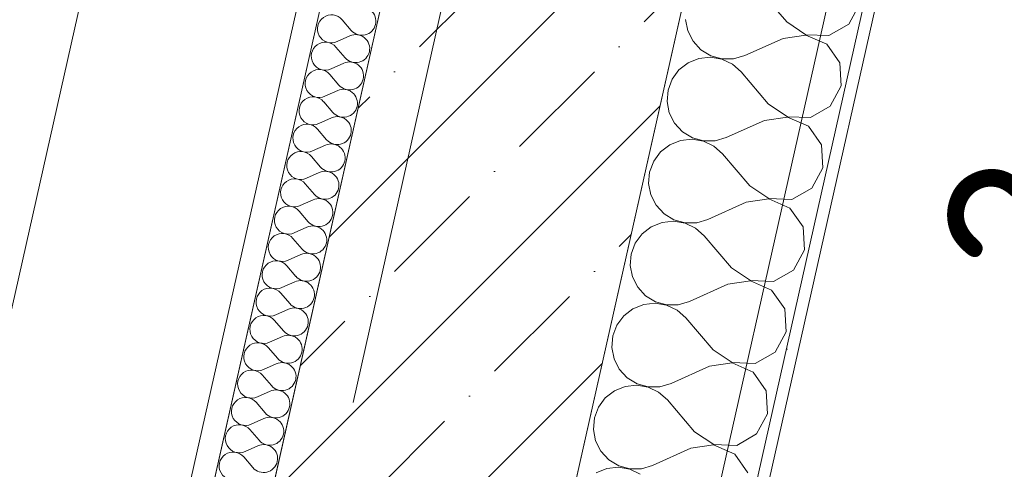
# Model space of a CAD drawing. Header units: millimetres. Extents: x -7218036 to -6936053, y 6003644 to 6210136.
# Tile 35 of 65: x -7185977 to -7185140, y 6137439 to 6137822. Entities that reach past the tile are written whole.
import ezdxf
from ezdxf.enums import TextEntityAlignment as Align

# ---------------------------------------------------------------- set-up
doc = ezdxf.new("R2010")
doc.units = ezdxf.units.MM
doc.header["$MEASUREMENT"] = 0
doc.linetypes.add('Штрихпунктирная', pattern=[670.277762, 352.777767, -176.388884, 0, -141.111112])
for name, color, linetype in [('S - автостоянка.АР', 7, 'Continuous'), ('S - МОП.АР', 7, 'Continuous'), ('АР-Стены_внешние_.АР', 7, 'Continuous'), ('АР-Стены_Перегородки_100_.АР', 7, 'Continuous'), ('АР-Чертеж-Оси_Осевые размеры.АР', 7, 'Continuous'), ('АР-Чертеж-Размеры.АР', 7, 'Continuous')]:
    doc.layers.add(name, color=color, linetype=linetype)
for name, color, linetype, lineweight in [('АР-рампа.АР_Ном._пера__1', 7, 'Continuous', 0), ('АР-Стены_внешние_.АР_Ном._пера__1', 7, 'Continuous', 0), ('АР-Стены_Перегородки_100_.АР_Ном._пера__1', 7, 'Continuous', 5), ('АР-Чертеж-Оси_Осевые размеры.АР_Ном._пера__120', 7, 'Continuous', 0), ('АР-Чертеж-Размеры.АР_Ном._пера__1', 7, 'Continuous', 0)]:
    doc.layers.add(name, color=color, linetype=linetype, lineweight=lineweight)
doc.styles.add('РЎР“Р•РќР•Р\xa0РР\xa0_РЎРўРР›Р¬_1', font='GOST_Common.ttf')
doc.styles.add('РЎР“Р•РќР•Р\xa0РР\xa0_РЎРўРР›Р¬_3', font='GOTHIC.TTF')
doc.dimstyles.new('СГЕНЕРИР_СТИЛЬ__8', dxfattribs={"dimtxt": 150, "dimasz": 190, "dimexe": 0.18, "dimexo": 2000, "dimgap": 0, "dimtad": 1, "dimdec": 0, "dimzin": 0, "dimdsep": 46, "dimtxsty": 'РЎР“Р•РќР•Р\xa0РР\xa0_РЎРўРР›Р¬_1', "dimblk": 'ARROWHEAD_6', "dimblk1": 'ARROWHEAD_6', "dimblk2": 'ARROWHEAD_6', "dimcen": 0.09, "dimclrd": 7, "dimclre": 7, "dimclrt": 7, "dimazin": 0, "dimtfac": 1, "dimtdec": 4, "dimtmove": 0, "dimatfit": 3, "dimfxl": 0, "dimtolj": 1, "dimtzin": 0, "dimarcsym": 0})

# ---------------------------------------------------------------- blocks, each defined once
blk = doc.blocks.new('*X298', base_point=(-6566190.34, 6562677.79))
at = {"layer": 'АР-Стены_Перегородки_100_.АР_Ном._пера__1', "color": 7, "linetype": 'Continuous', "lineweight": 0}
for p, q in [((-7185325.08, 6137819.75), (-7185348.26, 6137846.91)), ((-7185272.38, 6137817.95), (-7185263.06, 6137835.1)), ((-7185411.09, 6137821.74), (-7185409.19, 6137812.07)), ((-7185325.08, 6137819.75), (-7185308.83, 6137808.92)), ((-7185289.33, 6137808.26), (-7185272.38, 6137817.95)), ((-7185409.19, 6137812.07), (-7185404.71, 6137803.29)), ((-7185308.9, 6137808.64), (-7185328.21, 6137805.81)), ((-7185290.98, 6137800.9), (-7185308.9, 6137808.64)), ((-7185308.83, 6137808.92), (-7185289.33, 6137808.26)), ((-7185404.71, 6137803.29), (-7185398.01, 6137796.07)), ((-7185328.21, 6137805.81), (-7185360.78, 6137791.16)), ((-7185279.81, 6137784.9), (-7185290.98, 6137800.9)), ((-7185398.01, 6137796.07), (-7185389.59, 6137790.95)), ((-7185408.81, 6137785.04), (-7185416.61, 6137779.02)), ((-7185399.67, 6137788.71), (-7185408.81, 6137785.04)), ((-7185389.87, 6137789.73), (-7185399.67, 6137788.71)), ((-7185380.16, 6137788.04), (-7185389.87, 6137789.73)), ((-7185389.59, 6137790.95), (-7185380.09, 6137788.32)), ((-7185371.28, 6137783.76), (-7185380.16, 6137788.04)), ((-7185380.09, 6137788.32), (-7185370.24, 6137788.4)), ((-7185363.91, 6137777.22), (-7185371.28, 6137783.76)), ((-7185370.24, 6137788.4), (-7185360.78, 6137791.16)), ((-7185278.72, 6137765.41), (-7185279.81, 6137784.9)), ((-7185416.61, 6137779.02), (-7185422.46, 6137771.09)), ((-7185340.73, 6137750.05), (-7185363.91, 6137777.22)), ((-7185422.46, 6137771.09), (-7185425.93, 6137761.87)), ((-7185425.93, 6137761.87), (-7185426.74, 6137752.05)), ((-7185288.04, 6137748.26), (-7185278.72, 6137765.41)), ((-7185426.74, 6137752.05), (-7185424.84, 6137742.38)), ((-7185340.73, 6137750.05), (-7185324.49, 6137739.23)), ((-7185424.84, 6137742.38), (-7185420.37, 6137733.6)), ((-7185304.98, 6137738.57), (-7185288.04, 6137748.26)), ((-7185420.37, 6137733.6), (-7185413.67, 6137726.37)), ((-7185343.86, 6137736.11), (-7185376.44, 6137721.47)), ((-7185324.55, 6137738.95), (-7185343.86, 6137736.11)), ((-7185306.63, 6137731.21), (-7185324.55, 6137738.95)), ((-7185324.49, 6137739.23), (-7185304.98, 6137738.57)), ((-7185413.67, 6137726.37), (-7185405.25, 6137721.25)), ((-7185295.46, 6137715.2), (-7185306.63, 6137731.21)), ((-7185415.32, 6137719.02), (-7185424.47, 6137715.35)), ((-7185405.52, 6137720.04), (-7185415.32, 6137719.02)), ((-7185395.81, 6137718.35), (-7185405.52, 6137720.04)), ((-7185405.25, 6137721.25), (-7185395.75, 6137718.63)), ((-7185386.93, 6137714.07), (-7185395.81, 6137718.35)), ((-7185395.75, 6137718.63), (-7185385.89, 6137718.71)), ((-7185385.89, 6137718.71), (-7185376.44, 6137721.47)), ((-7185432.26, 6137709.33), (-7185438.12, 6137701.4)), ((-7185424.47, 6137715.35), (-7185432.26, 6137709.33)), ((-7185379.57, 6137707.53), (-7185386.93, 6137714.07)), ((-7185294.37, 6137695.72), (-7185295.46, 6137715.2)), ((-7185438.12, 6137701.4), (-7185441.58, 6137692.17)), ((-7185356.38, 6137680.36), (-7185379.57, 6137707.53)), ((-7185441.58, 6137692.17), (-7185442.39, 6137682.35)), ((-7185303.69, 6137678.56), (-7185294.37, 6137695.72)), ((-7185442.39, 6137682.35), (-7185440.49, 6137672.69)), ((-7185356.38, 6137680.36), (-7185340.14, 6137669.54)), ((-7185320.63, 6137668.87), (-7185303.69, 6137678.56)), ((-7185440.49, 6137672.69), (-7185436.02, 6137663.91)), ((-7185359.52, 6137666.42), (-7185392.09, 6137651.78)), ((-7185340.2, 6137669.26), (-7185359.52, 6137666.42)), ((-7185322.29, 6137661.52), (-7185340.2, 6137669.26)), ((-7185340.14, 6137669.54), (-7185320.63, 6137668.87)), ((-7185436.02, 6137663.91), (-7185429.32, 6137656.68)), ((-7185311.11, 6137645.51), (-7185322.29, 6137661.52)), ((-7185430.97, 6137649.32), (-7185440.12, 6137645.66)), ((-7185421.17, 6137650.35), (-7185430.97, 6137649.32)), ((-7185429.32, 6137656.68), (-7185420.9, 6137651.56)), ((-7185411.46, 6137648.66), (-7185421.17, 6137650.35)), ((-7185420.9, 6137651.56), (-7185411.4, 6137648.94)), ((-7185401.55, 6137649.01), (-7185392.09, 6137651.78)), ((-7185440.12, 6137645.66), (-7185447.91, 6137639.63)), ((-7185402.59, 6137644.38), (-7185411.46, 6137648.66)), ((-7185411.4, 6137648.94), (-7185401.55, 6137649.01)), ((-7185395.22, 6137637.84), (-7185402.59, 6137644.38)), ((-7185310.02, 6137626.02), (-7185311.11, 6137645.51)), ((-7185447.91, 6137639.63), (-7185453.77, 6137631.71)), ((-7185372.04, 6137610.67), (-7185395.22, 6137637.84)), ((-7185453.77, 6137631.71), (-7185457.23, 6137622.48)), ((-7185319.34, 6137608.87), (-7185310.02, 6137626.02)), ((-7185457.23, 6137622.48), (-7185458.05, 6137612.66)), ((-7185458.05, 6137612.66), (-7185456.14, 6137602.99)), ((-7185372.04, 6137610.67), (-7185355.79, 6137599.85)), ((-7185336.29, 6137599.18), (-7185319.34, 6137608.87)), ((-7185456.14, 6137602.99), (-7185451.67, 6137594.21)), ((-7185355.86, 6137599.56), (-7185375.17, 6137596.73)), ((-7185337.94, 6137591.82), (-7185355.86, 6137599.56)), ((-7185355.79, 6137599.85), (-7185336.29, 6137599.18)), ((-7185451.67, 6137594.21), (-7185444.97, 6137586.99)), ((-7185375.17, 6137596.73), (-7185407.74, 6137582.08)), ((-7185326.76, 6137575.82), (-7185337.94, 6137591.82)), ((-7185444.97, 6137586.99), (-7185436.55, 6137581.87)), ((-7185455.77, 6137575.97), (-7185463.57, 6137569.94)), ((-7185446.62, 6137579.63), (-7185455.77, 6137575.97)), ((-7185436.82, 6137580.66), (-7185446.62, 6137579.63)), ((-7185427.12, 6137578.97), (-7185436.82, 6137580.66)), ((-7185436.55, 6137581.87), (-7185427.05, 6137579.25)), ((-7185418.24, 6137574.69), (-7185427.12, 6137578.97)), ((-7185427.05, 6137579.25), (-7185417.2, 6137579.32)), ((-7185410.87, 6137568.14), (-7185418.24, 6137574.69)), ((-7185417.2, 6137579.32), (-7185407.74, 6137582.08)), ((-7185325.68, 6137556.33), (-7185326.76, 6137575.82)), ((-7185463.57, 6137569.94), (-7185469.42, 6137562.01)), ((-7185387.69, 6137540.98), (-7185410.87, 6137568.14)), ((-7185469.42, 6137562.01), (-7185472.89, 6137552.79)), ((-7185472.89, 6137552.79), (-7185473.7, 6137542.97)), ((-7185334.99, 6137539.18), (-7185325.68, 6137556.33)), ((-7185473.7, 6137542.97), (-7185471.8, 6137533.3)), ((-7185387.69, 6137540.98), (-7185371.45, 6137530.15)), ((-7185471.8, 6137533.3), (-7185467.33, 6137524.52)), ((-7185351.94, 6137529.49), (-7185334.99, 6137539.18)), ((-7185467.33, 6137524.52), (-7185460.62, 6137517.3)), ((-7185390.82, 6137527.04), (-7185423.39, 6137512.39)), ((-7185371.51, 6137529.87), (-7185390.82, 6137527.04)), ((-7185353.59, 6137522.13), (-7185371.51, 6137529.87)), ((-7185371.45, 6137530.15), (-7185351.94, 6137529.49)), ((-7185460.62, 6137517.3), (-7185452.2, 6137512.18)), ((-7185342.42, 6137506.13), (-7185353.59, 6137522.13)), ((-7185462.28, 6137509.94), (-7185471.42, 6137506.27)), ((-7185452.48, 6137510.96), (-7185462.28, 6137509.94)), ((-7185442.77, 6137509.27), (-7185452.48, 6137510.96)), ((-7185452.2, 6137512.18), (-7185442.71, 6137509.55)), ((-7185433.89, 6137504.99), (-7185442.77, 6137509.27)), ((-7185442.71, 6137509.55), (-7185432.85, 6137509.63)), ((-7185432.85, 6137509.63), (-7185423.39, 6137512.39)), ((-7185479.22, 6137500.25), (-7185485.07, 6137492.32)), ((-7185471.42, 6137506.27), (-7185479.22, 6137500.25)), ((-7185426.52, 6137498.45), (-7185433.89, 6137504.99)), ((-7185341.33, 6137486.64), (-7185342.42, 6137506.13)), ((-7185485.07, 6137492.32), (-7185488.54, 6137483.1)), ((-7185403.34, 6137471.28), (-7185426.52, 6137498.45)), ((-7185488.54, 6137483.1), (-7185489.35, 6137473.28)), ((-7185350.65, 6137469.49), (-7185341.33, 6137486.64)), ((-7185489.35, 6137473.28), (-7185487.45, 6137463.61)), ((-7185403.34, 6137471.28), (-7185387.1, 6137460.46)), ((-7185367.59, 6137459.8), (-7185350.65, 6137469.49)), ((-7185487.45, 6137463.61), (-7185482.98, 6137454.83)), ((-7185406.47, 6137457.34), (-7185439.05, 6137442.7)), ((-7185387.16, 6137460.18), (-7185406.47, 6137457.34)), ((-7185369.24, 6137452.44), (-7185387.16, 6137460.18)), ((-7185387.1, 6137460.46), (-7185367.59, 6137459.8)), ((-7185482.98, 6137454.83), (-7185476.28, 6137447.6)), ((-7185358.07, 6137436.43), (-7185369.24, 6137452.44)), ((-7185477.93, 6137440.25), (-7185487.08, 6137436.58)), ((-7185468.13, 6137441.27), (-7185477.93, 6137440.25)), ((-7185476.28, 6137447.6), (-7185467.86, 6137442.49)), ((-7185458.42, 6137439.58), (-7185468.13, 6137441.27)), ((-7185467.86, 6137442.49), (-7185458.36, 6137439.86)), ((-7185448.5, 6137439.94), (-7185439.05, 6137442.7)), ((-7185449.55, 6137435.3), (-7185458.42, 6137439.58)), ((-7185458.36, 6137439.86), (-7185448.5, 6137439.94))]:
    blk.add_line(p, q, dxfattribs=at)
blk = doc.blocks.new('Стена_133_2', base_point=(-7185520.27, 6136993.05))
at = {"layer": 'АР-Стены_Перегородки_100_.АР', "linetype": 'Continuous', "lineweight": 0, "true_color": 0x000000}
h = blk.add_hatch(dxfattribs=at)
h.set_pattern_fill('Штукатурка__Гипс_01_0002', color=18, style=0, pattern_type=2)
h.set_pattern_definition([(45, (-6566190.34, 6563027.8), (-111.369318, 111.369318), [0, -105, 0, -157.5]), (110, (-6565840.34, 6563027.8), (148.001588, 53.868173), [0, -77, 0, -133])])
h.paths.add_polyline_path([(-7185431.26, 6137024.31), (-7184971.06, 6139073.3), (-7184980.82, 6139075.5), (-7185441.01, 6137026.5)])
at = {"layer": 'АР-Стены_Перегородки_100_.АР_Ном._пера__1', "color": 7, "linetype": 'Continuous', "lineweight": 0}
blk.add_line((-7185441.01, 6137026.5), (-7184980.82, 6139075.5), dxfattribs=at)
at = {"layer": 'АР-Стены_Перегородки_100_.АР_Ном._пера__1', "color": 7, "linetype": 'Continuous', "lineweight": 0, "flags": 128}
for points in [[(-7185127.17, 6139108.37), (-7185609.28, 6136961.8)], [(-7185431.26, 6137024.31), (-7184971.06, 6139073.3)]]:
    blk.add_lwpolyline(points, dxfattribs=at)
at = {"layer": 'АР-Стены_Перегородки_100_.АР', "color": 7, "lineweight": 0}
blk.add_blockref('*X298', (-6566190.34, 6562677.79), dxfattribs=at)
blk = doc.blocks.new('*X541', base_point=(-6566190.34, 6562677.79))
at = {"layer": 'АР-Стены_Перегородки_100_.АР_Ном._пера__1', "color": 7, "linetype": 'Continuous', "lineweight": 0}
for p, q in [((-7185702.9, 6137821.63), (-7185695.17, 6137812.58)), ((-7185707.07, 6137803.05), (-7185696.21, 6137807.93)), ((-7185708.11, 6137798.4), (-7185700.39, 6137789.35)), ((-7185712.29, 6137779.82), (-7185701.43, 6137784.7)), ((-7185713.33, 6137775.17), (-7185705.6, 6137766.11)), ((-7185717.51, 6137756.59), (-7185706.65, 6137761.47)), ((-7185718.55, 6137751.94), (-7185710.82, 6137742.88)), ((-7185722.72, 6137733.36), (-7185711.87, 6137738.24)), ((-7185723.77, 6137728.71), (-7185716.04, 6137719.65)), ((-7185727.94, 6137710.12), (-7185717.08, 6137715.01)), ((-7185728.98, 6137705.48), (-7185721.26, 6137696.42)), ((-7185733.16, 6137686.89), (-7185722.3, 6137691.78)), ((-7185734.2, 6137682.25), (-7185726.48, 6137673.19)), ((-7185738.38, 6137663.66), (-7185727.52, 6137668.55)), ((-7185739.42, 6137659.02), (-7185731.69, 6137649.96)), ((-7185743.59, 6137640.43), (-7185732.74, 6137645.31)), ((-7185744.64, 6137635.79), (-7185736.91, 6137626.73)), ((-7185748.81, 6137617.2), (-7185737.95, 6137622.08)), ((-7185749.85, 6137612.56), (-7185742.13, 6137603.5)), ((-7185754.03, 6137593.97), (-7185743.17, 6137598.85)), ((-7185755.07, 6137589.32), (-7185747.35, 6137580.27)), ((-7185759.25, 6137570.74), (-7185748.39, 6137575.62)), ((-7185760.29, 6137566.09), (-7185752.56, 6137557.04)), ((-7185764.46, 6137547.51), (-7185753.61, 6137552.39)), ((-7185765.51, 6137542.86), (-7185757.78, 6137533.81)), ((-7185769.68, 6137524.28), (-7185758.82, 6137529.16)), ((-7185770.73, 6137519.63), (-7185763, 6137510.58)), ((-7185774.9, 6137501.05), (-7185764.04, 6137505.93)), ((-7185775.94, 6137496.4), (-7185768.22, 6137487.35)), ((-7185780.12, 6137477.82), (-7185769.26, 6137482.7)), ((-7185781.16, 6137473.17), (-7185773.43, 6137464.11)), ((-7185785.33, 6137454.59), (-7185774.48, 6137459.47)), ((-7185786.38, 6137449.94), (-7185778.65, 6137440.88))]:
    blk.add_line(p, q, dxfattribs=at)
for centre, start, end in [((-7185711.95, 6137813.91), 40.47172, 294.21151), ((-7185686.11, 6137820.3), 347.34161, 114.21151), ((-7185686.11, 6137820.3), 220.47172, 347.34161), ((-7185691.33, 6137797.07), 347.34161, 114.21151), ((-7185717.17, 6137790.67), 40.47172, 294.21151), ((-7185691.33, 6137797.07), 220.47172, 347.34161), ((-7185696.55, 6137773.84), 347.34161, 114.21151), ((-7185722.39, 6137767.44), 40.47172, 294.21151), ((-7185696.55, 6137773.84), 220.47172, 347.34161), ((-7185701.77, 6137750.61), 347.34161, 114.21151), ((-7185727.61, 6137744.21), 40.47172, 294.21151), ((-7185701.77, 6137750.61), 220.47172, 347.34161), ((-7185706.98, 6137727.38), 347.34161, 114.21151), ((-7185732.82, 6137720.98), 40.47172, 294.21151), ((-7185706.98, 6137727.38), 220.47172, 347.34161), ((-7185738.04, 6137697.75), 40.47172, 294.21151), ((-7185712.2, 6137704.15), 347.34161, 114.21151), ((-7185712.2, 6137704.15), 220.47172, 347.34161), ((-7185717.42, 6137680.92), 347.34161, 114.21151), ((-7185743.26, 6137674.52), 40.47172, 294.21151), ((-7185717.42, 6137680.92), 220.47172, 347.34161), ((-7185722.64, 6137657.69), 347.34161, 114.21151), ((-7185748.48, 6137651.29), 40.47172, 294.21151), ((-7185722.64, 6137657.69), 220.47172, 347.34161), ((-7185727.85, 6137634.46), 347.34161, 114.21151), ((-7185753.69, 6137628.06), 40.47172, 294.21151), ((-7185727.85, 6137634.46), 220.47172, 347.34161), ((-7185758.91, 6137604.83), 40.47172, 294.21151), ((-7185733.07, 6137611.23), 347.34161, 114.21151), ((-7185733.07, 6137611.23), 220.47172, 347.34161), ((-7185738.29, 6137588), 347.34161, 114.21151), ((-7185764.13, 6137581.6), 40.47172, 294.21151), ((-7185738.29, 6137588), 220.47172, 347.34161), ((-7185743.51, 6137564.76), 347.34161, 114.21151), ((-7185769.35, 6137558.37), 40.47172, 294.21151), ((-7185743.51, 6137564.76), 220.47172, 347.34161), ((-7185748.72, 6137541.53), 347.34161, 114.21151), ((-7185774.56, 6137535.14), 40.47172, 294.21151), ((-7185748.72, 6137541.53), 220.47172, 347.34161), ((-7185779.78, 6137511.91), 40.47172, 294.21151), ((-7185753.94, 6137518.3), 347.34161, 114.21151), ((-7185753.94, 6137518.3), 220.47172, 347.34161), ((-7185785, 6137488.67), 40.47172, 294.21151), ((-7185759.16, 6137495.07), 347.34161, 114.21151), ((-7185759.16, 6137495.07), 220.47172, 347.34161), ((-7185764.38, 6137471.84), 347.34161, 114.21151), ((-7185790.22, 6137465.44), 40.47172, 294.21151), ((-7185764.38, 6137471.84), 220.47172, 347.34161), ((-7185769.59, 6137448.61), 347.34161, 114.21151), ((-7185795.43, 6137442.21), 40.47172, 294.21151), ((-7185769.59, 6137448.61), 220.47172, 347.34161)]:
    blk.add_arc(centre, 11.9, start, end, dxfattribs=at)
blk = doc.blocks.new('Стена_307_2', base_point=(-7185857.75, 6136996.33))
at = {"layer": 'АР-Стены_Перегородки_100_.АР_Ном._пера__1', "color": 7, "linetype": 'Continuous', "lineweight": 0, "flags": 128}
for points in [[(-7182569.04, 6151867.27), (-7185906.54, 6137007.29)], [(-7185857.75, 6136996.33), (-7182533.4, 6151797.77)]]:
    blk.add_lwpolyline(points, dxfattribs=at)
at = {"layer": 'АР-Стены_Перегородки_100_.АР', "color": 7, "lineweight": 0}
blk.add_blockref('*X541', (-6566190.34, 6562677.79), dxfattribs=at)
blk = doc.blocks.new('Стандартный Маркер Сетки[20]_2', base_point=(-7182312.13, 6152552))
at = {"layer": 'АР-Чертеж-Оси_Осевые размеры.АР_Ном._пера__120', "color": 7, "linetype": 'Штрихпунктирная', "lineweight": 0}
blk.add_line((-7182531.27, 6151576.31), (-7187093.77, 6131261.91), dxfattribs=at)
at = {"layer": 'АР-Чертеж-Оси_Осевые размеры.АР_Ном._пера__120', "color": 7, "lineweight": 0, "style": 'РЎР“Р•РќР•Р\xa0РР\xa0_РЎРўРР›Р¬_3'}
blk.add_attdef('AC_MarkerText_1', text='', height=350, rotation=347.34172, dxfattribs=at).set_placement((-7187352.55, 6129979.45), align=Align.TOP_CENTER)
blk = doc.blocks.new('Стандартный Маркер Сетки[35]_2', base_point=(-7182312.13, 6152552))
at = {"layer": 'АР-Чертеж-Оси_Осевые размеры.АР_Ном._пера__120', "color": 7, "linetype": 'Штрихпунктирная', "lineweight": 0}
blk.add_line((-7182531.27, 6151576.31), (-7187093.77, 6131261.91), dxfattribs=at)
at = {"layer": 'АР-Чертеж-Оси_Осевые размеры.АР_Ном._пера__120', "color": 7, "lineweight": 0, "style": 'РЎР“Р•РќР•Р\xa0РР\xa0_РЎРўРР›Р¬_3'}
blk.add_attdef('AC_MarkerText_1', text='', height=350, rotation=347.34172, dxfattribs=at).set_placement((-7187352.55, 6129979.45), align=Align.TOP_CENTER)
blk = doc.blocks.new('Стандартный Маркер Сетки[38]_2', base_point=(-7182312.13, 6152552))
at = {"layer": 'АР-Чертеж-Оси_Осевые размеры.АР_Ном._пера__120', "color": 7, "linetype": 'Штрихпунктирная', "lineweight": 0}
blk.add_line((-7182531.27, 6151576.31), (-7187093.77, 6131261.91), dxfattribs=at)
at = {"layer": 'АР-Чертеж-Оси_Осевые размеры.АР_Ном._пера__120', "color": 7, "lineweight": 0, "style": 'РЎР“Р•РќР•Р\xa0РР\xa0_РЎРўРР›Р¬_3'}
blk.add_attdef('AC_MarkerText_1', text='', height=350, rotation=347.34172, dxfattribs=at).set_placement((-7187352.55, 6129979.45), align=Align.TOP_CENTER)
blk = doc.blocks.new('Стандартный Маркер Сетки[39]_2', base_point=(-7182312.13, 6152552))
at = {"layer": 'АР-Чертеж-Оси_Осевые размеры.АР_Ном._пера__120', "color": 7, "linetype": 'Штрихпунктирная', "lineweight": 0}
blk.add_line((-7182531.27, 6151576.31), (-7187093.77, 6131261.91), dxfattribs=at)
at = {"layer": 'АР-Чертеж-Оси_Осевые размеры.АР_Ном._пера__120', "color": 7, "lineweight": 0, "style": 'РЎР“Р•РќР•Р\xa0РР\xa0_РЎРўРР›Р¬_3'}
blk.add_attdef('AC_MarkerText_1', text='', height=350, rotation=347.34172, dxfattribs=at).set_placement((-7187352.55, 6129979.45), align=Align.TOP_CENTER)
blk = doc.blocks.new('Стандартный Маркер Сетки[146]_2', base_point=(-7182312.13, 6152552))
at = {"layer": 'АР-Чертеж-Оси_Осевые размеры.АР_Ном._пера__120', "color": 7, "linetype": 'Штрихпунктирная', "lineweight": 0}
blk.add_line((-7182531.27, 6151576.31), (-7187093.77, 6131261.91), dxfattribs=at)
at = {"layer": 'АР-Чертеж-Оси_Осевые размеры.АР_Ном._пера__120', "color": 7, "lineweight": 0, "style": 'РЎР“Р•РќР•Р\xa0РР\xa0_РЎРўРР›Р¬_3'}
blk.add_attdef('AC_MarkerText_1', text='', height=350, rotation=347.34172, dxfattribs=at).set_placement((-7187352.55, 6129979.45), align=Align.TOP_CENTER)
blk = doc.blocks.new('Стандартный Маркер Сетки[161]_2', base_point=(-7182312.13, 6152552))
at = {"layer": 'АР-Чертеж-Оси_Осевые размеры.АР_Ном._пера__120', "color": 7, "linetype": 'Штрихпунктирная', "lineweight": 0}
blk.add_line((-7182531.27, 6151576.31), (-7187093.77, 6131261.91), dxfattribs=at)
at = {"layer": 'АР-Чертеж-Оси_Осевые размеры.АР_Ном._пера__120', "color": 7, "lineweight": 0, "style": 'РЎР“Р•РќР•Р\xa0РР\xa0_РЎРўРР›Р¬_3'}
blk.add_attdef('AC_MarkerText_1', text='', height=350, rotation=347.34172, dxfattribs=at).set_placement((-7187352.55, 6129979.45), align=Align.TOP_CENTER)
blk = doc.blocks.new('Стандартный Маркер Сетки[164]_2', base_point=(-7182312.13, 6152552))
at = {"layer": 'АР-Чертеж-Оси_Осевые размеры.АР_Ном._пера__120', "color": 7, "linetype": 'Штрихпунктирная', "lineweight": 0}
blk.add_line((-7182531.27, 6151576.31), (-7187093.77, 6131261.91), dxfattribs=at)
at = {"layer": 'АР-Чертеж-Оси_Осевые размеры.АР_Ном._пера__120', "color": 7, "lineweight": 0, "style": 'РЎР“Р•РќР•Р\xa0РР\xa0_РЎРўРР›Р¬_3'}
blk.add_attdef('AC_MarkerText_1', text='', height=350, rotation=347.34172, dxfattribs=at).set_placement((-7187352.55, 6129979.45), align=Align.TOP_CENTER)
blk = doc.blocks.new('Стандартный Маркер Сетки[165]_2', base_point=(-7182312.13, 6152552))
at = {"layer": 'АР-Чертеж-Оси_Осевые размеры.АР_Ном._пера__120', "color": 7, "linetype": 'Штрихпунктирная', "lineweight": 0}
blk.add_line((-7182531.27, 6151576.31), (-7187093.77, 6131261.91), dxfattribs=at)
at = {"layer": 'АР-Чертеж-Оси_Осевые размеры.АР_Ном._пера__120', "color": 7, "lineweight": 0, "style": 'РЎР“Р•РќР•Р\xa0РР\xa0_РЎРўРР›Р¬_3'}
blk.add_attdef('AC_MarkerText_1', text='', height=350, rotation=347.34172, dxfattribs=at).set_placement((-7187352.55, 6129979.45), align=Align.TOP_CENTER)
blk = doc.blocks.new('*D1080', base_point=(-6566190.34, 6562677.79))
at = {"layer": 'АР-Чертеж-Размеры.АР_Ном._пера__1', "color": 7, "linetype": 'Continuous', "lineweight": 0}
for p, q in [((-7186336.99, 6138713.18), (-7185898.71, 6140664.57)), ((-7186154.05, 6138672.1), (-7187245.52, 6138917.24)), ((-7186412.64, 6138832.67), (-7186261.33, 6138593.7)), ((-7186665.69, 6137249.64), (-7186336.99, 6138713.18)), ((-7186482.75, 6137208.56), (-7187574.23, 6137453.7)), ((-7186741.35, 6137369.13), (-7186590.04, 6137130.16)), ((-7186698.56, 6137103.29), (-7186665.69, 6137249.64))]:
    blk.add_line(p, q, dxfattribs=at)
at = {"layer": 'АР-Чертеж-Размеры.АР_Ном._пера__1', "color": 7, "lineweight": 0, "insert": (-7186579.55, 6137770.12), "char_height": 150, "attachment_point": 7, "rotation": 77.34161, "style": 'РЎР“Р•РќР•Р\xa0РР\xa0_РЎРўРР›Р¬_1'}
blk.add_mtext('\\A1;{\\pql;\\fGOST Common|b0|i0|c204|p0;\\W1.000000;1\xa0500}', dxfattribs=at)
blk = doc.blocks.new('ARROWHEAD_6')
at = {"color": 0, "linetype": 'Continuous', "lineweight": 0}
for p, q in [((-0.5, -0.5), (0.5, 0.5)), ((0, 0), (-1, 0))]:
    blk.add_line(p, q, dxfattribs=at)
blk = doc.blocks.new('*D1096', base_point=(-6566190.34, 6562677.79))
at = {"layer": 'АР-Чертеж-Размеры.АР_Ном._пера__1', "color": 7, "linetype": 'Continuous', "lineweight": 0}
for p, q in [((-7184700.56, 6139012.55), (-7184667.69, 6139158.91)), ((-7184624.91, 6138893.07), (-7184776.22, 6139132.03)), ((-7184517.62, 6138971.46), (-7184883.51, 6139053.64)), ((-7185237.46, 6136622.06), (-7184700.56, 6139012.55)), ((-7185313.11, 6136741.54), (-7185161.8, 6136502.58)), ((-7185054.52, 6136580.97), (-7185420.4, 6136663.15)), ((-7185270.33, 6136475.71), (-7185237.46, 6136622.06))]:
    blk.add_line(p, q, dxfattribs=at)
at = {"layer": 'АР-Чертеж-Размеры.АР_Ном._пера__1', "color": 7, "lineweight": 0, "insert": (-7185052.2, 6137583.83), "char_height": 150, "attachment_point": 7, "rotation": 77.34161, "style": 'РЎР“Р•РќР•Р\xa0РР\xa0_РЎРўРР›Р¬_1'}
blk.add_mtext('\\A1;{\\pql;\\fGOST Common|b0|i0|c204|p0;\\W1.000000;2\xa0450}', dxfattribs=at)
blk = doc.blocks.new('Стена_446_2', base_point=(-7185758.64, 6136867.23))
at = {"layer": 'АР-Стены_внешние_.АР', "linetype": 'Continuous', "lineweight": 0, "true_color": 0x000000}
h = blk.add_hatch(dxfattribs=at)
h.set_pattern_fill('Железобетон__project__0002', color=18, style=0, pattern_type=2)
h.set_pattern_definition([(45, (-6566190.34, 6562677.8), (-84.852814, 84.852814), []), (45, (-6566232.77, 6562720.22), (-84.852814, 84.852814), [90, -30, 0, -30])])
h.paths.add_polyline_path([(-7185609.28, 6136961.8), (-7183936.37, 6144410.33), (-7184180.29, 6144465.11), (-7185853.21, 6137016.58)])
at = {"layer": 'АР-Стены_внешние_.АР_Ном._пера__1', "color": 7, "linetype": 'Continuous', "lineweight": 5, "flags": 128}
for points in [[(-7184180.29, 6144465.11), (-7185853.21, 6137016.58)], [(-7185609.28, 6136961.8), (-7183936.37, 6144410.33)]]:
    blk.add_lwpolyline(points, dxfattribs=at)
blk = doc.blocks.new('Пандус Прямой 23[253]_2', base_point=(-7187440.66, 6138961.07))
at = {"layer": 'АР-рампа.АР_Ном._пера__1', "color": 7, "linetype": 'Continuous', "lineweight": 0}
for p, q in [((-7185757.59, 6138583.06), (-7186086.29, 6137119.52)), ((-7185562.45, 6138539.23), (-7185891.15, 6137075.69))]:
    blk.add_line(p, q, dxfattribs=at)
at = {"layer": 'АР-рампа.АР_Ном._пера__1', "color": 7, "linetype": 'Continuous', "lineweight": 0, "style": 'РЎР“Р•РќР•Р\xa0РР\xa0_РЎРўРР›Р¬_1'}
blk.add_attdef('mainPercentage', text='', height=300, rotation=77.34172, dxfattribs=at).set_placement((-7187747.06, 6138276.64), align=Align.MIDDLE_CENTER)

msp = doc.modelspace()

# ---------------------------------------------------------------- linework, layer by layer
at = {"layer": 'S - автостоянка.АР', "color": 9, "linetype": 'Continuous', "lineweight": 0, "true_color": 0xaec5d5, "flags": 128}
msp.add_lwpolyline([(-7185014.47, 6139062.56), (-7185465.9, 6137052.59), (-7185270.15, 6137008.62), (-7185350.13, 6136652.49), (-7182569.48, 6136027.97), (-7182515.79, 6136267.02), (-7182038.06, 6138394.07)], close=True, dxfattribs=at)
at = {"layer": 'S - МОП.АР', "color": 254, "linetype": 'Continuous', "lineweight": 0, "true_color": 0xd6d6d6, "flags": 128}
msp.add_lwpolyline([(-7193178.34, 6139993.25), (-7193469.81, 6138695.48), (-7185927.78, 6137001.58), (-7183536.13, 6147649.91), (-7191078.21, 6149343.84), (-7191576.45, 6147125.48), (-7191576.47, 6147125.48), (-7192214.19, 6144286.04), (-7192477.16, 6143115.2), (-7192915.36, 6141164.09)], close=True, dxfattribs=at)

# ---------------------------------------------------------------- block references
at = {"layer": 'АР-рампа.АР_Ном._пера__1', "color": 7, "linetype": 'Continuous', "lineweight": 0}
msp.add_blockref('Пандус Прямой 23[253]_2', (-7187440.66, 6138961.07), dxfattribs=at)
at = {"layer": 'АР-Стены_внешние_.АР', "color": 7, "lineweight": 0}
msp.add_blockref('Стена_446_2', (-7185758.64, 6136867.23), dxfattribs=at)
at = {"layer": 'АР-Стены_Перегородки_100_.АР', "color": 7, "lineweight": 0}
for name, p in [('Стена_307_2', (-7185857.75, 6136996.33)), ('Стена_133_2', (-7185520.27, 6136993.05))]:
    msp.add_blockref(name, p, dxfattribs=at)
at = {"layer": 'АР-Чертеж-Оси_Осевые размеры.АР', "color": 8, "linetype": 'Continuous', "lineweight": 15}
for name in ['Стандартный Маркер Сетки[20]_2', 'Стандартный Маркер Сетки[35]_2', 'Стандартный Маркер Сетки[38]_2', 'Стандартный Маркер Сетки[39]_2', 'Стандартный Маркер Сетки[146]_2', 'Стандартный Маркер Сетки[161]_2', 'Стандартный Маркер Сетки[164]_2', 'Стандартный Маркер Сетки[165]_2']:
    msp.add_blockref(name, (-7182312.13, 6152552), dxfattribs=at)

# ---------------------------------------------------------------- dimensions: what is measured, and where the dimension line sits
at = {"layer": 'АР-Чертеж-Размеры.АР', "color": 7, "linetype": 'Continuous', "lineweight": 0}
for base, p1, p2, picture, middle in [((-7186336.99, 6138713.18), (-7187769.36, 6137497.52), (-7187440.66, 6138961.07), '*D1080', (-7186596.34, 6138037.61)), ((-7184700.56, 6139012.55), (-7185370.74, 6136652), (-7185049.11, 6139090.83), '*D1096', (-7185068.99, 6137851.33))]:
    dim = msp.add_linear_dim(base=base, p1=p1, p2=p2, angle=77.34161, dimstyle='СГЕНЕРИР_СТИЛЬ__8', dxfattribs=at)
    dim.commit()
    dim.dimension.update_dxf_attribs({"geometry": picture, "text_midpoint": middle, "dimtype": 160, "text_rotation": 77.34161})

doc.saveas('drawing.dxf')
